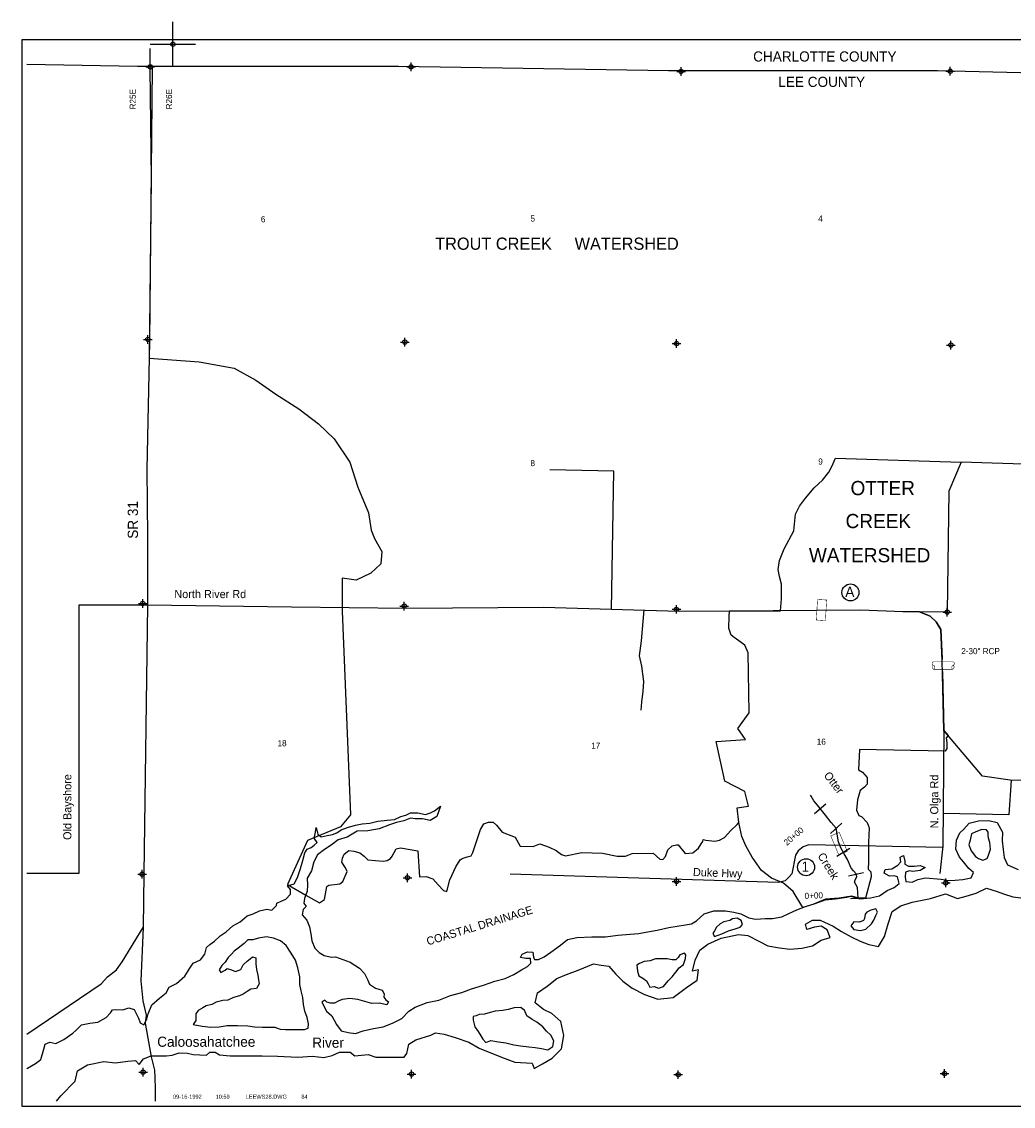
# Model space of a CAD drawing. Extents: x 248911 to 280927, y 865173 to 886883.
# Tile 1 of 2: x 248911 to 268441, y 865517 to 886883. Entities that reach past the tile are written whole.
import ezdxf
from ezdxf.enums import TextEntityAlignment as Align

# ---------------------------------------------------------------- set-up
doc = ezdxf.new("R2010")
doc.units = 0
doc.header["$LTSCALE"] = 800
doc.header["$PDMODE"] = 34
doc.header["$PDSIZE"] = 85
doc.linetypes.add('PHANTOM', pattern=[0])
doc.linetypes.add('STREAM', pattern=[0])
doc.layers.get('0').update_dxf_attribs({"linetype": 'CONTINUOUS'})
for name, color, linetype in [('BORDER', 1, 'CONTINUOUS'), ('COUNTY', 15, 'PHANTOM'), ('MAJROADS', 9, 'CONTINUOUS'), ('MINROADS', 8, 'CONTINUOUS'), ('SEC', 2, 'CONTINUOUS'), ('STATIONS', 7, 'CONTINUOUS'), ('STRUCTTEXT', 7, 'CONTINUOUS'), ('STRUCTURES', 10, 'CONTINUOUS'), ('TEXT', 7, 'CONTINUOUS'), ('TRUNKS', 5, 'STREAM'), ('WATER', 4, 'CONTINUOUS'), ('WSHEDS', 3, 'CONTINUOUS')]:
    doc.layers.add(name, color=color, linetype=linetype)

# ---------------------------------------------------------------- blocks, each defined once
blk = doc.blocks.new('TICK')
at = {"color": 0}
for points in [[(500, 0), (500, 1000)], [(0, 500), (1000, 500)]]:
    blk.add_lwpolyline(points, dxfattribs=at)
blk.add_point((500, 500), dxfattribs=at)
blk = doc.blocks.new('LOGON')
at = {"color": 0}
blk.add_attdef('DATE', text='', height=1, dxfattribs=at).set_placement((-1.87, 1.76), align=Align.RIGHT)
for tag, p in [('TIME', (1.56, 1.76)), ('DRAWING', (8.97, 1.76)), ('OPERATOR', (22.66, 1.76))]:
    blk.add_attdef(tag, p, '', height=1, dxfattribs=at)
blk = doc.blocks.new('BOX')
at = {"layer": 'STRUCTURES', "color": 0, "const_width": 20}
blk.add_lwpolyline([(-377, -171), (433, -171), (433, 189), (-377, 189)], close=True, dxfattribs=at)
blk = doc.blocks.new('RCP')
at = {"layer": 'STRUCTURES', "color": 0, "const_width": 20}
for points in [[(-354, 160, 0.802976), (-374, 25, 0.802976)], [(-374, 25, 0.489412), (-354, -140, 0.489412)], [(-354, -140, 0.606659), (-374, 25, 0.606659)], [(415, 25, 0.606659), (396, -140, 0.606659)], [(415, 25, 0.802976), (396, 160, 0.802976)], [(396, -140, 0.489412), (415, 25, 0.489412)]]:
    blk.add_lwpolyline(points, format="xyb", dxfattribs=at)
for points in [[(396, 160), (-354, 160)], [(-354, -140), (396, -140)]]:
    blk.add_lwpolyline(points, dxfattribs=at)

msp = doc.modelspace()

# ---------------------------------------------------------------- linework, layer by layer
at = {"layer": 'BORDER', "color": 0}
msp.add_lwpolyline([(248911, 865517), (280927, 865517), (280927, 886527), (248911, 886527)], close=True, dxfattribs=at)
at = {"layer": 'COUNTY', "color": 0}
for points in [[(251433, 886003), (251194, 886003), (249011, 886040)], [(273280, 885753), (273224, 885755), (272402, 885786), (266950, 885917), (261647, 885912), (256329, 886000), (251433, 886003)]]:
    msp.add_lwpolyline(points, dxfattribs=at)
at = {"layer": 'MAJROADS', "color": 0}
for points in [[(251483, 885978), (251426, 880574), (251374, 878070), (251389, 876729), (251387, 875388), (251314, 870093), (251306, 869037), (251257, 867990), (251296, 867596), (251361, 867311), (251343, 867152), (251463, 866489), (251529, 866229), (251536, 866086), (251543, 865860), (251543, 865617)], [(251387, 875388), (250037, 875388), (250037, 870103), (249011, 870103)], [(262849, 875273), (261861, 875267), (259189, 875345), (256499, 875324), (254228, 875349), (251387, 875388)], [(266284, 875259), (266265, 875260), (265439, 875290), (262849, 875273)], [(280827, 869701), (277706, 869734), (277405, 869770), (277063, 869982), (276899, 870419), (276760, 870889), (276217, 871078), (273586, 871156), (272246, 871242), (270809, 871814), (270609, 871916), (268380, 871941), (267836, 872021), (267072, 872923), (267041, 874298), (267012, 874909), (266921, 875061), (266804, 875171), (266595, 875256), (266310, 875258), (266284, 875259)], [(249011, 866935), (250476, 867932), (250603, 868065), (250780, 868207), (250890, 868365), (251306, 869037)]]:
    msp.add_lwpolyline(points, dxfattribs=at)
at = {"layer": 'MINROADS', "color": 0}
for points in [[(260530, 875306), (260573, 878026), (259312, 878056)], [(261166, 875297), (261112, 874687), (261069, 874394), (261116, 874184), (261160, 873887), (261147, 873697), (261119, 873478), (261102, 873321)], [(267072, 872923), (267051, 870640), (266991, 870100)], [(268397, 871941), (268354, 871260), (267066, 871286)], [(267048, 870616), (264411, 870670), (264300, 870630), (264205, 870552), (264154, 870466), (264076, 870094), (264025, 870036), (263948, 869960), (263814, 869925), (258531, 870087)]]:
    msp.add_lwpolyline(points, dxfattribs=at)
at = {"layer": 'SEC', "color": 0}
for p in [(251444, 885994), (256579, 885991), (261897, 885903), (267199, 885907), (251398, 880625), (256457, 880572), (261809, 880543), (267212, 880513), (251294, 875424), (256445, 875370), (261805, 875307), (267141, 875253), (251281, 870088), (256508, 870018), (261809, 869947), (267111, 869917), (251302, 866189), (256589, 866152), (261842, 866140), (267087, 866162)]:
    msp.add_point(p, dxfattribs=at)
at = {"layer": 'STATIONS', "color": 0}
for p, q in [((264523, 871283), (264751, 871478)), ((264843, 870893), (265064, 871096)), ((264965, 870442), (265221, 870599)), ((265197, 870058), (265490, 870125)), ((265234, 869612), (265534, 869625))]:
    msp.add_line(p, q, dxfattribs=at)
at = {"layer": 'STRUCTTEXT', "color": 0}
for centre in [(265233, 875641), (264359, 870227)]:
    msp.add_circle(centre, 167, dxfattribs=at)
at = {"layer": 'TRUNKS', "color": 0}
msp.add_lwpolyline([(265384, 869618), (265375, 869825), (265342, 869884), (265314, 869930), (265327, 869980), (265356, 870037), (265343, 870094), (265293, 870156), (265249, 870211), (265176, 870377), (265110, 870492), (265075, 870549), (265034, 870619), (264997, 870724), (264954, 870994), (264852, 871106), (264745, 871255), (264582, 871446), (264514, 871534), (264462, 871626), (264444, 871647)], dxfattribs=at)
at = {"layer": 'WATER', "color": 0}
for points in [[(249011, 866254), (249025, 866265), (249185, 866357), (249286, 866440), (249346, 866640), (249372, 866741), (249464, 866782), (249581, 866756), (249741, 866830), (249918, 866955), (249977, 867013), (250086, 867121), (250254, 867153), (250413, 867177), (250573, 867269), (250657, 867360), (250699, 867418), (250767, 867426), (250900, 867417), (251018, 867458), (251127, 867424), (251209, 867256), (251242, 867164), (251317, 867121), (251377, 867230), (251402, 867338), (251471, 867514), (251622, 867647), (251757, 867755), (251816, 867863), (251959, 867938), (252127, 868079), (252221, 868237), (252288, 868337), (252431, 868404), (252516, 868512), (252550, 868646), (252617, 868704), (252710, 868770), (252819, 868878), (252937, 868953), (253072, 869069), (253215, 869152), (253350, 869268), (253467, 869309), (253593, 869367), (253736, 869400), (253836, 869382), (253929, 869474), (253937, 869516), (254021, 869557), (254114, 869598), (254207, 869698), (254207, 869790), (254149, 869858), (254275, 869899), (254343, 870024), (254403, 870199), (254445, 870358), (254488, 870509), (254531, 870584), (254615, 870617), (254674, 870658), (254733, 870716), (254674, 870800), (254700, 870918), (254709, 871010), (254742, 870875), (254809, 870825), (254926, 870849), (255035, 870873), (255119, 870906), (255203, 870964), (255329, 871006), (255488, 871055), (255614, 871079), (255765, 871095), (255924, 871136), (256109, 871151), (256251, 871167), (256377, 871225), (256478, 871249), (256570, 871299), (256713, 871298), (256863, 871263), (256964, 871296), (257040, 871338), (257157, 871429), (257089, 871228), (256955, 871146), (256804, 871180), (256662, 871181), (256570, 871190), (256435, 871141), (256293, 871108), (256158, 871059), (255949, 870985), (255731, 870944), (255521, 870937), (255319, 870821), (255143, 870764), (255009, 870664), (254874, 870573), (254739, 870473), (254663, 870332), (254620, 870156), (254535, 870014), (254543, 869872), (254534, 869755), (254482, 869613), (254465, 869521), (254515, 869453), (254456, 869395), (254438, 869286), (254530, 869185), (254579, 869051), (254603, 868917), (254628, 868774), (254685, 868631), (254768, 868547), (254869, 868488), (255011, 868453), (255094, 868461), (255379, 868359), (255562, 868240), (255662, 868131), (255720, 868013), (255761, 867921), (255878, 867845), (256011, 867802), (256053, 867735), (256044, 867668), (256085, 867617), (256135, 867575), (256102, 867517), (255951, 867551), (255809, 867544), (255666, 867578), (255533, 867621), (255374, 867639), (255223, 867623), (255147, 867590), (255072, 867549), (254996, 867549), (254921, 867566), (254879, 867609), (254821, 867567), (254912, 867391), (255020, 867298), (255111, 867130), (255202, 867003), (255344, 866969), (255486, 866951), (255638, 867001), (255839, 867049), (256032, 867082), (256216, 867156), (256401, 867247), (256536, 867388), (256662, 867471), (256897, 867562), (257124, 867610), (257359, 867701), (257577, 867758), (257770, 867832), (258005, 867906), (258232, 867980), (258433, 868037), (258601, 868112), (258752, 868203), (258870, 868269), (258937, 868335), (258930, 868428), (258838, 868428), (258737, 868446), (258771, 868512), (258872, 868562), (258981, 868553), (258988, 868452), (259013, 868410), (259089, 868410), (259198, 868459), (259332, 868551), (259526, 868692), (259661, 868800), (259845, 868840), (260138, 868855), (260406, 868853), (260649, 868885), (261060, 868924), (261429, 868989), (261655, 869038), (261823, 869062), (261982, 869094), (262100, 869110), (262201, 869168), (262352, 869309), (262545, 869367), (262771, 869365), (262939, 869339), (263072, 869305), (263231, 869228), (263365, 869202), (263557, 869218), (263700, 869217), (263884, 869249), (264019, 869315), (264178, 869389), (264346, 869455), (264539, 869513), (264732, 869587), (264942, 869602), (265160, 869634), (265244, 869659), (265419, 869607), (265629, 869623), (265805, 869663), (265956, 869771), (266091, 869829), (266192, 869904), (266159, 870038), (266092, 870055), (266000, 870047), (265900, 870107), (265917, 870182), (266051, 870198), (266169, 870264), (266228, 870331), (266212, 870423), (266279, 870456), (266303, 870347), (266303, 870288), (266378, 870246), (266487, 870245), (266604, 870261), (266704, 870219), (266604, 870161), (266461, 870145), (266394, 870154), (266319, 870129), (266310, 870029), (266326, 869945), (266451, 869935), (266561, 869985), (266712, 870017), (267021, 869990), (267172, 869964), (267297, 869972), (267448, 869987), (267608, 870020), (267658, 870120), (267567, 870204), (267459, 870331), (267384, 870423), (267310, 870583), (267319, 870759), (267387, 870901), (267463, 870976), (267573, 871092), (267757, 871141), (267958, 871148), (268126, 871105), (268225, 870920), (268224, 870744), (268239, 870577), (268263, 870418), (268329, 870275), (268538, 870181)], [(249596, 865617), (249683, 865726), (249961, 866009), (250012, 866218), (250205, 866334), (250532, 866400), (250758, 866373), (251001, 866405), (251152, 866421), (251227, 866337), (251311, 866454), (251462, 866512), (251596, 866511), (251764, 866510), (251873, 866526), (252015, 866567), (252174, 866566), (252291, 866540), (252551, 866522), (252618, 866581), (252719, 866580), (252810, 866529), (253020, 866511), (253237, 866510), (253430, 866509), (253648, 866508), (253949, 866506), (254351, 866487), (254636, 866502), (254862, 866476), (255029, 866517), (255172, 866583), (255381, 866582), (255473, 866514), (255733, 866538), (255883, 866487), (256185, 866485), (256444, 866484), (256495, 866559), (256538, 866743), (256672, 866826), (256966, 866916), (257058, 866966), (257234, 866940), (257451, 866872), (257719, 866778), (257919, 866660), (258195, 866550), (258412, 866465), (258621, 866388), (258964, 866369), (259005, 866260), (259165, 866352), (259358, 866468), (259543, 866651), (259587, 866910), (259530, 867187), (259355, 867347), (259188, 867423), (259021, 867558), (259072, 867750), (259257, 867883), (259451, 868033), (259644, 868116), (259870, 868198), (260172, 868322), (260323, 868296), (260473, 868279), (260607, 868127), (260748, 867984), (260932, 867841), (261174, 867722), (261441, 867628), (261743, 867660), (262003, 867860), (262214, 868001), (262240, 868202), (262122, 868177), (262174, 868395), (262267, 868595), (262427, 868712), (262687, 868827), (263031, 868901), (263215, 868883), (263440, 868765), (263607, 868680), (263833, 868637), (264042, 868611), (264277, 868634), (264487, 868675), (264655, 868791), (264831, 868841), (264773, 868992), (264656, 869068), (264522, 869043), (264371, 869002), (264347, 869103), (264489, 869186), (264640, 869185), (264891, 869066), (265058, 868957), (265250, 868855), (265425, 868770), (265592, 868702), (265784, 868668), (265903, 868860), (265979, 869111), (266056, 869353), (266224, 869469), (266451, 869535), (266811, 869608), (267105, 869699), (267341, 869608), (267509, 869658), (267710, 869715), (267912, 869814), (268121, 869746), (268246, 869703), (268430, 869644), (268639, 869617)]]:
    msp.add_lwpolyline(points, dxfattribs=at)
for points in [[(267953, 870798), (267945, 870857), (267945, 870916), (267912, 870966), (267820, 870967), (267703, 870926), (267619, 870884), (267593, 870759), (267567, 870667), (267608, 870549), (267699, 870440), (267758, 870398), (267841, 870364), (267925, 870397), (267951, 870463), (267993, 870580), (267978, 870714)], [(262740, 869151), (262665, 869109), (262597, 869043), (262555, 868976), (262521, 868918), (262554, 868859), (262697, 868917), (262831, 868974), (262966, 869015), (263058, 869048), (263109, 869098), (263084, 869174), (263001, 869224), (262908, 869208), (262858, 869175)], [(265647, 869114), (265697, 869181), (265731, 869273), (265765, 869339), (265732, 869407), (265632, 869382), (265556, 869341), (265522, 869299), (265513, 869215), (265488, 869174), (265412, 869141), (265303, 869150), (265244, 869075), (265302, 868999), (265428, 868982), (265537, 869006)], [(253366, 868796), (253290, 868722), (253172, 868630), (253096, 868572), (253046, 868514), (252978, 868447), (252919, 868356), (252851, 868289), (252801, 868206), (252834, 868155), (252918, 868196), (252960, 868230), (253043, 868204), (253119, 868170), (253228, 868211), (253270, 868303), (253355, 868378), (253413, 868419), (253456, 868461), (253523, 868444), (253522, 868326), (253538, 868209), (253562, 868100), (253578, 868008), (253586, 867932), (253535, 867840), (253426, 867824), (253350, 867775), (253275, 867725), (253199, 867692), (253082, 867659), (252972, 867610), (252872, 867602), (252738, 867570), (252653, 867520), (252544, 867496), (252477, 867454), (252385, 867404), (252342, 867338), (252342, 867246), (252341, 867204), (252291, 867129), (252466, 867094), (252634, 867076), (252801, 867083), (252961, 867107), (253162, 867106), (253363, 867105), (253496, 867079), (253656, 867077), (253823, 867076), (253898, 867076), (253999, 867033), (254107, 867032), (254241, 867032), (254384, 867031), (254484, 867030), (254552, 867055), (254560, 867138), (254536, 867264), (254487, 867390), (254463, 867524), (254447, 867658), (254414, 867793), (254390, 867918), (254391, 868069), (254350, 868245), (254301, 868396), (254218, 868531), (254119, 868682), (254011, 868775), (253869, 868826), (253735, 868853), (253575, 868829), (253466, 868796)], [(261796, 868161), (261863, 868244), (261947, 868310), (261982, 868427), (261991, 868503), (261966, 868536), (261873, 868503), (261839, 868445), (261797, 868403), (261722, 868404), (261621, 868421), (261513, 868422), (261395, 868423), (261286, 868382), (261169, 868366), (261076, 868333), (261026, 868300), (261042, 868182), (261066, 868090), (261141, 868039), (261216, 867989), (261250, 867930), (261283, 867863), (261366, 867879), (261450, 867845), (261551, 867877), (261644, 867986), (261720, 868069)], [(258817, 867410), (258784, 867427), (258742, 867461), (258608, 867454), (258491, 867421), (258390, 867405), (258239, 867389), (258138, 867365), (258029, 867332), (257920, 867325), (257862, 867300), (257803, 867283), (257802, 867216), (257835, 867082), (257901, 866990), (257951, 866906), (257992, 866838), (258051, 866771), (258151, 866812), (258302, 866786), (258444, 866768), (258603, 866725), (258737, 866708), (258896, 866690), (259021, 866672), (259147, 866654), (259272, 866628), (259373, 866695), (259391, 866804), (259333, 866921), (259250, 866997), (259175, 867081), (259058, 867174), (258967, 867225), (258858, 867301)]]:
    msp.add_lwpolyline(points, close=True, dxfattribs=at)
at = {"layer": 'WSHEDS', "color": 0}
for points in [[(251438, 886357), (251432, 885966), (251459, 883784), (251419, 880254), (252406, 880180), (253095, 880057), (253523, 879821), (253916, 879544), (254371, 879255), (254759, 878961), (255063, 878668), (255374, 878205), (255533, 877713), (255740, 877206), (255796, 876866), (255857, 876702), (256004, 876449), (255984, 876206), (255790, 876022), (255499, 875881), (255226, 875923), (255226, 875273), (255388, 871261), (255189, 871019), (254539, 870753), (254148, 869883), (254506, 869677)], [(273115, 882541), (272622, 882500), (272375, 882445), (272008, 882339), (271612, 882159), (271310, 881912), (271008, 881686), (270778, 881436), (270663, 881189), (270590, 880955), (270541, 880740), (269949, 879619), (269926, 878803), (269863, 878654), (269751, 878528), (269563, 878416), (269371, 878323), (269093, 878188), (268843, 878158), (267411, 878205)], [(267046, 874081), (267072, 872923), (267156, 872824), (267117, 872776), (267132, 872678), (267131, 872563), (267100, 872515), (265411, 872546), (265393, 872148), (265472, 872098), (265560, 871995), (265563, 871861), (265509, 871806), (265426, 871736), (265371, 871557), (265355, 871353), (265396, 871248), (265449, 871228), (265563, 871108), (265604, 871002), (265589, 870712), (265587, 870336), (265584, 870191), (265634, 870134), (265640, 870038), (265532, 869616), (265396, 869616), (265258, 869659), (265011, 869615), (264742, 869594), (264495, 869492), (264295, 869435), (264105, 869747), (263917, 869913), (263677, 870011), (263482, 870165), (263300, 870425), (263172, 870651), (263092, 870834), (263036, 871110), (263004, 871394), (263226, 871427), (263152, 871720), (262759, 871920), (262587, 872701), (263163, 872742), (263015, 872957), (263236, 873268), (263220, 874447), (263151, 874602), (262942, 874749), (262887, 874799), (262839, 874937), (262844, 875174), (262849, 875273), (263855, 875280), (263875, 875515), (263875, 875801), (263834, 875954), (263809, 876092), (263833, 876272), (263929, 876496), (264117, 876851), (264148, 877179), (264230, 877338), (264347, 877499), (264516, 877699), (264682, 877851), (264809, 878007), (264868, 878119), (264941, 878285), (267411, 878205), (267173, 877637), (267141, 875253), (266595, 875256), (266804, 875171), (266921, 875061), (267012, 874909), (267039, 874322)], [(254506, 869677), (254775, 869523), (254877, 869589), (254919, 869849), (254962, 869876), (255179, 869902), (255234, 869946), (255318, 870144), (255288, 870212), (255217, 870325), (255227, 870407), (255260, 870481), (255357, 870553), (255450, 870545), (255572, 870511), (255653, 870442), (255725, 870374), (256029, 870347), (256108, 870356), (256174, 870397), (256210, 870446), (256286, 870588), (256370, 870610), (256711, 870548), (256748, 870038), (256879, 870046), (257010, 870000), (257114, 869882), (257216, 869767), (257283, 869749), (257344, 869976), (257464, 870232), (257547, 870374), (257587, 870401), (257683, 870433), (257761, 870453), (257799, 870516), (257946, 870971), (258015, 871082), (258104, 871117), (258196, 871111), (258265, 871057), (258374, 870917), (258630, 870819), (258727, 870642), (258986, 870637), (259113, 870688), (259300, 870622), (259437, 870556), (259544, 870477), (259618, 870451), (259942, 870515), (260351, 870502), (260638, 870443), (260802, 870443), (260936, 870498), (261345, 870506), (261480, 870385), (261541, 870380), (261590, 870440), (261636, 870570), (261724, 870651), (261810, 870665), (261843, 870667), (261977, 870499), (262131, 870512), (262242, 870599), (262292, 870688), (262326, 870734), (262331, 870771), (262387, 870757), (262562, 870739), (262651, 870761), (262752, 870814), (262880, 870948), (263005, 871069), (263036, 871110)]]:
    msp.add_lwpolyline(points, dxfattribs=at)

# ---------------------------------------------------------------- block references
at = {"color": 0, "xscale": 0.8891110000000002, "yscale": 0.8891110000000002, "zscale": 0.8891110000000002}
msp.add_blockref('TICK', (251444, 885994), dxfattribs=at)
at = {"layer": 'STRUCTURES', "color": 0, "xscale": 0.5, "yscale": 0.5, "zscale": 0.5}
for p, rotation in [((264666, 875279), 86.47734476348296), ((265017, 870680), 112.7503983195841)]:
    msp.add_blockref('BOX', p, dxfattribs=dict(at, rotation=rotation))
msp.add_blockref('RCP', (267051, 874194), dxfattribs=at)
at = {"layer": 'TEXT', "color": 0, "xscale": 80.04, "yscale": 80.04, "zscale": 80.04}
msp.add_blockref('LOGON', (252606, 865525), dxfattribs=at).add_auto_attribs({'DATE': '09-16-1992', 'TIME': '10:59', 'OPERATOR': '84', 'DRAWING': 'LEEWS28.DWG'})

# ---------------------------------------------------------------- texts
at = {"layer": 'MAJROADS', "color": 0}
for s, height, p in [('SR 31', 200, (251200, 876697)), ('Old Bayshore', 160, (249890, 870764))]:
    msp.add_text(s, height=height, rotation=90, dxfattribs=at).set_placement(p)
msp.add_text('North River Rd', height=160, dxfattribs=at).set_placement((251918, 875528))
at = {"layer": 'MINROADS', "color": 0}
for s, rotation, p in [('N. Olga Rd', 90, (266964, 870992)), ('Duke Hwy', 358, (262129, 870053))]:
    msp.add_text(s, height=160, rotation=rotation, dxfattribs=at).set_placement(p)
at = {"layer": 'STATIONS', "color": 0}
for s, rotation, p in [('20+00', 40.5541, (264153, 870791)), ('0+00', 2.5169, (264514, 869608))]:
    msp.add_text(s, height=120, rotation=rotation, dxfattribs=at).set_placement(p, align=Align.CENTER)
at = {"layer": 'STRUCTTEXT', "color": 0}
for s, height, p in [('A', 200, (265132, 875552)), ('2-30" RCP', 120, (267415, 874424)), ('1', 200, (264270, 870138))]:
    msp.add_text(s, height=height, dxfattribs=at).set_placement(p)
at = {"layer": 'TEXT', "color": 0}
for s, height, p in [('CHARLOTTE COUNTY', 200, (263317, 886098)), ('LEE COUNTY', 200, (263812, 885598)), ('TROUT CREEK     WATERSHED', 240, (257055, 882390))]:
    msp.add_text(s, height=height, dxfattribs=at).set_placement(p)
for s, height, rotation, p in [('R25E', 120, 90, (251159, 885155)), ('R26E', 120, 90, (251872, 885156)), ('COASTAL DRAINAGE', 160, 17, (256912, 868684))]:
    msp.add_text(s, height=height, rotation=rotation, dxfattribs=at).set_placement(p)
for s, height, p in [('6', 120, (253666, 882931)), ('5', 120, (258976, 882946)), ('4', 120, (264644, 882946)), ('8', 120, (258976, 878128)), ('9', 120, (264644, 878158)), ('OTTER', 280, (265869, 877556)), ('CREEK', 280, (265782, 876906)), ('WATERSHED', 280, (265611, 876233)), ('18', 120, (254039, 872609)), ('17', 120, (260217, 872562)), ('16', 120, (264659, 872639))]:
    msp.add_text(s, height=height, dxfattribs=at).set_placement(p, align=Align.CENTER)
at = {"layer": 'WATER', "color": 0}
for s, rotation, p in [('Otter', 307.5569, (264699, 872032)), ('Creek', 301.8738, (264579, 870450))]:
    msp.add_text(s, height=160, rotation=rotation, dxfattribs=at).set_placement(p)
for s, p in [('Caloosahatchee', (251580, 866689)), ('River', (254633, 866670))]:
    msp.add_text(s, height=200, dxfattribs=at).set_placement(p)

doc.saveas('drawing.dxf')
